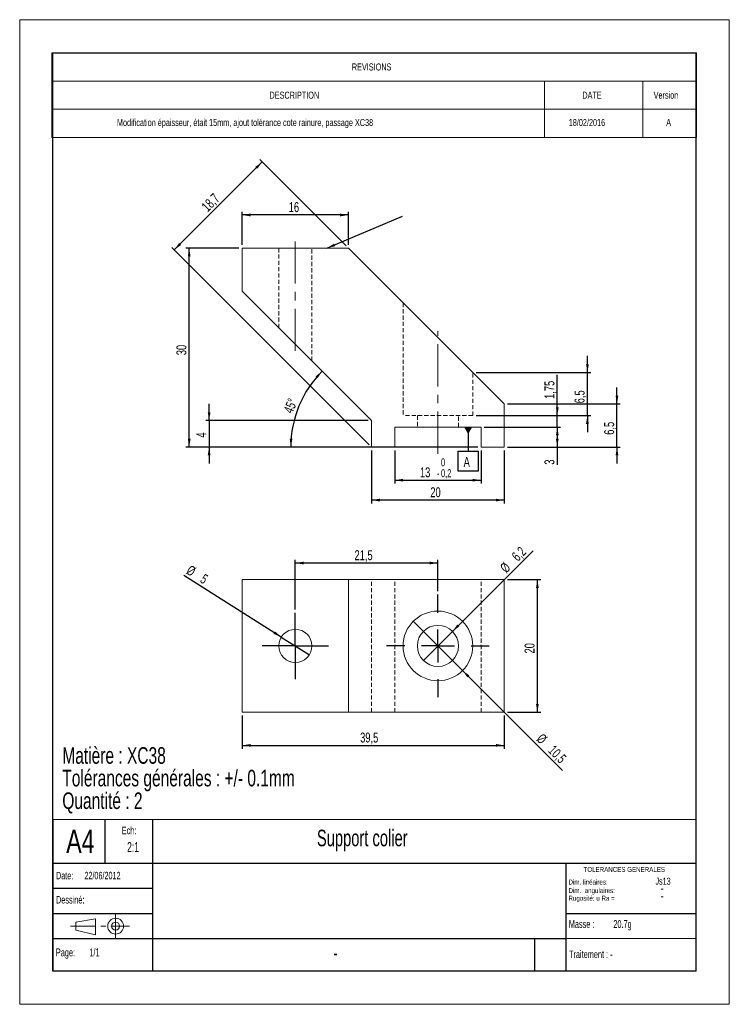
# Model space of a CAD drawing. Header units: millimetres. Extents: x 0 to 214, y 0 to 297.
import ezdxf

# ---------------------------------------------------------------- set-up
doc = ezdxf.new("R2010")
doc.units = ezdxf.units.MM
doc.linetypes.add('CENTERX2', pattern=[20.32, 12.7, -2.54, 2.54, -2.54])
doc.linetypes.add('HIDDEN', pattern=[1.905, 1.27, -0.635])
for name, color, linetype in [('CARTOUCHE', 7, 'Continuous'), ('COTATION', 1, 'Continuous'), ('SLD-0', 179, 'Continuous'), ('TEXTE', 7, 'Continuous')]:
    doc.layers.add(name, color=color, linetype=linetype)
doc.styles.add('SLDTEXTSTYLE0', font='TXT', dxfattribs={"width": 0.7})
doc.styles.add('SLDTEXTSTYLE1', font='TXT', dxfattribs={"width": 0.605})
doc.styles.add('SLDTEXTSTYLE2', font='TXT', dxfattribs={"width": 0.744681})
doc.styles.add('SLDTEXTSTYLE3', font='TXT', dxfattribs={"width": 0.643617})
doc.styles.add('SLDTEXTSTYLE4', font='TXT', dxfattribs={"width": 0.663})
doc.styles.add('SLDTEXTSTYLE5', font='TXT', dxfattribs={"width": 0.75})
doc.dimstyles.new('SLDDIMSTYLE0', dxfattribs={"dimtxt": 3, "dimasz": 2.5, "dimexe": 0, "dimexo": 0.0625, "dimgap": 0.75, "dimtad": 1, "dimdec": 1, "dimlfac": 0.5, "dimrnd": 1e-09, "dimzin": 12, "dimdsep": 46, "dimtxsty": 'SLDTEXTSTYLE0', "dimsah": 1, "dimcen": 0.09, "dimadec": 0, "dimazin": 3, "dimtfac": 1, "dimtofl": 0, "dimtmove": 0, "dimatfit": 3, "dimfxl": 0, "dimfrac": 2, "dimtolj": 1, "dimtzin": 12, "dimarcsym": 0})
doc.dimstyles.new('SLDDIMSTYLE1', dxfattribs={"dimtxt": 3, "dimasz": 2.5, "dimexe": 0, "dimexo": 0.0625, "dimgap": 0.75, "dimtad": 1, "dimdec": 1, "dimlfac": 0.5, "dimrnd": 1e-09, "dimzin": 12, "dimdsep": 46, "dimtxsty": 'SLDTEXTSTYLE0', "dimsah": 1, "dimcen": 0.09, "dimadec": 0, "dimazin": 3, "dimtol": 1, "dimtm": 0.2, "dimtfac": 1, "dimtdec": 1, "dimtofl": 0, "dimtmove": 0, "dimatfit": 3, "dimfxl": 0, "dimfrac": 2, "dimtolj": 1, "dimarcsym": 0})
doc.dimstyles.new('SLDDIMSTYLE2', dxfattribs={"dimtxt": 3, "dimasz": 2.5, "dimexe": 0, "dimexo": 0.0625, "dimgap": 0.75, "dimtad": 1, "dimdec": 4, "dimlfac": 0.5, "dimzin": 12, "dimdsep": 46, "dimtxsty": 'SLDTEXTSTYLE0', "dimsah": 1, "dimcen": 0.09, "dimadec": 1, "dimazin": 3, "dimtfac": 1, "dimtofl": 0, "dimtmove": 0, "dimatfit": 3, "dimfxl": 0, "dimfrac": 2, "dimtolj": 1, "dimtzin": 12, "dimarcsym": 0})
doc.dimstyles.new('SLDDIMSTYLE3', dxfattribs={"dimtxt": 3, "dimasz": 2.5, "dimexe": 0, "dimexo": 0.0625, "dimgap": 0.75, "dimtad": 1, "dimdec": 1, "dimlfac": 0.5, "dimrnd": 1e-09, "dimzin": 12, "dimdsep": 46, "dimtxsty": 'SLDTEXTSTYLE0', "dimsah": 1, "dimcen": 0.09, "dimadec": 0, "dimazin": 3, "dimtfac": 1, "dimtmove": 0, "dimatfit": 0, "dimfxl": 0, "dimfrac": 2, "dimtolj": 1, "dimtzin": 12, "dimarcsym": 0})
doc.dimstyles.new('SLDDIMSTYLE4', dxfattribs={"dimtxt": 3, "dimasz": 2.5, "dimexe": 0, "dimexo": 0.0625, "dimgap": 0.75, "dimtad": 1, "dimlfac": 0.5, "dimrnd": 1e-09, "dimzin": 12, "dimdsep": 46, "dimtxsty": 'SLDTEXTSTYLE0', "dimsah": 1, "dimcen": 0.09, "dimadec": 0, "dimazin": 3, "dimtfac": 1, "dimtmove": 0, "dimatfit": 0, "dimfxl": 0, "dimfrac": 2, "dimtolj": 1, "dimtzin": 12, "dimarcsym": 0})
doc.dimstyles.new('SLDDIMSTYLE6', dxfattribs={"dimtxt": 0.18, "dimasz": 2.5, "dimexe": 0, "dimexo": 0.0625, "dimgap": 0, "dimtad": 0, "dimtih": 1, "dimtoh": 1, "dimdec": 0, "dimrnd": 1e-09, "dimzin": 0, "dimdsep": 46, "dimtxsty": 'Standard', "dimsah": 1, "dimcen": 0.09, "dimadec": 0, "dimazin": 0, "dimtfac": 2.5, "dimtdec": 0, "dimtofl": 0, "dimtmove": 0, "dimatfit": 3, "dimfxl": 0, "dimfrac": 2, "dimtolj": 1, "dimtzin": 0, "dimarcsym": 0})
doc.dimstyles.new('SLDDIMSTYLE7', dxfattribs={"dimtxt": 3, "dimasz": 2.5, "dimexe": 0, "dimexo": 0.0625, "dimgap": 0.75, "dimtad": 1, "dimdec": 1, "dimlfac": 0.5, "dimrnd": 1e-09, "dimzin": 12, "dimdsep": 46, "dimtxsty": 'SLDTEXTSTYLE0', "dimblk1": 'NONE', "dimsah": 1, "dimcen": 0, "dimadec": 0, "dimazin": 3, "dimtfac": 1, "dimtmove": 0, "dimatfit": 3, "dimldrblk": 'NONE', "dimfxl": 0, "dimfrac": 2, "dimtolj": 1, "dimtzin": 12, "dimarcsym": 0})

# ---------------------------------------------------------------- blocks, each defined once
blk = doc.blocks.new('Orientation Vue')
at = {"color": 7, "linetype": 'Continuous', "lineweight": 0}
for p, q in [((20.44, 11.54), (10.44, 9.89)), ((20.44, 3.54), (20.44, 11.54)), ((10.44, 9.89), (10.44, 5.89)), ((10.44, 5.89), (20.44, 3.54))]:
    blk.add_line(p, q, dxfattribs=at)
at = {"color": 7, "linetype": 'CENTERX2', "lineweight": 0}
for p, q in [((30.53, 13.89), (30.53, 1.89)), ((7.78, 7.89), (37.44, 7.89))]:
    blk.add_line(p, q, dxfattribs=at)
at = {"color": 7, "linetype": 'Continuous', "lineweight": 0}
for radius in [4, 2]:
    blk.add_circle((30.53, 7.89), radius, dxfattribs=at)
blk = doc.blocks.new('SW_NOTE_0')
at = {"layer": 'COTATION', "color": 0, "char_height": 5, "attachment_point": 1, "style": 'SLDTEXTSTYLE0'}
for s, insert in [('Matière : XC38', (0, 6.45)), ('Tolérances générales : +/- 0.1mm', (0, -0.37)), ('Quantité : 2', (0, -7.19))]:
    blk.add_mtext(s, dxfattribs=dict(at, insert=insert))
blk = doc.blocks.new('SW_NOTE_1')
at = {"layer": 'TEXTE', "color": 0, "char_height": 2.25, "attachment_point": 1, "style": 'SLDTEXTSTYLE1'}
for s, insert in [('22/06/2012', (8.57, 2.9)), ('Date:', (0, 2.9))]:
    blk.add_mtext(s, dxfattribs=dict(at, insert=insert))
blk = doc.blocks.new('SW_NOTE_2')
at = {"layer": 'TEXTE', "color": 0, "char_height": 2.381, "attachment_point": 1, "style": 'SLDTEXTSTYLE3'}
for s, insert in [('Page:', (0, 3.07)), ('1/1', (10.1, 3.07))]:
    blk.add_mtext(s, dxfattribs=dict(at, insert=insert))
blk = doc.blocks.new('SW_NOTE_3')
at = {"layer": 'TEXTE', "color": 0, "char_height": 2.381, "attachment_point": 1, "style": 'SLDTEXTSTYLE1'}
for s, insert in [('Masse :', (0, 3.07)), ('20.7g', (13.43, 3.07))]:
    blk.add_mtext(s, dxfattribs=dict(at, insert=insert))
blk = doc.blocks.new('SW_TABLEANNOTATION_0')
at = {"color": 0, "linetype": 'Continuous', "lineweight": 0}
for p, q in [((0, 0), (0, -25.53)), ((194.45, 0), (0, 0)), ((194.45, -25.53), (194.45, 0)), ((0, -8.51), (194.45, -8.51)), ((148.56, -8.51), (148.56, -17.02)), ((178.24, -8.51), (178.24, -17.02)), ((0, -17.02), (194.45, -17.02)), ((148.56, -17.02), (148.56, -25.53)), ((178.24, -17.02), (178.24, -25.53)), ((0, -25.53), (194.45, -25.53))]:
    blk.add_line(p, q, dxfattribs=at)
at = {"color": 0, "linetype": 'Continuous', "lineweight": 0, "attachment_point": 1, "style": 'SLDTEXTSTYLE5'}
for s, insert, char_height in [('REVISIONS', (90.5, -3.2), 2.117), ('DESCRIPTION', (65.66, -11.71), 2.1167), ('DATE', (160.01, -11.71), 2.117), ('Version', (181.51, -11.71), 2.117), ('Modification épaisseur, était 15mm, ajout tolérance cote rainure, passage XC38', (19.66, -19.96), 2.1167), ('18/02/2016', (155.91, -19.96), 2.117), ('A', (185.3, -19.96), 2.12)]:
    blk.add_mtext(s, dxfattribs=dict(at, insert=insert, char_height=char_height))
blk = doc.blocks.new('_D')
at = {"layer": 'COTATION'}
for p, q in [((66.12, 228.09), (50.12, 228.09)), ((51.12, 168.09), (51.12, 228.09)), ((138.12, 168.09), (50.12, 168.09))]:
    blk.add_line(p, q, dxfattribs=at)
for points in [[(51.12, 228.09), (50.71, 225.59), (51.54, 225.59)], [(51.12, 168.09), (51.54, 170.59), (50.71, 170.59)]]:
    blk.add_solid(points, dxfattribs=at)
at = {"layer": 'COTATION', "insert": (47.26, 195.8), "char_height": 3, "attachment_point": 1, "rotation": 90, "style": 'SLDTEXTSTYLE0'}
blk.add_mtext('30', dxfattribs=at)
blk = doc.blocks.new('_D_1')
at = {"layer": 'COTATION'}
for p, q in [((113.12, 167.09), (113.12, 157.09)), ((139.12, 167.09), (139.12, 157.09)), ((113.12, 158.09), (139.12, 158.09))]:
    blk.add_line(p, q, dxfattribs=at)
for points in [[(113.12, 158.09), (115.62, 157.68), (115.62, 158.51)], [(139.12, 158.09), (136.62, 158.51), (136.62, 157.68)]]:
    blk.add_solid(points, dxfattribs=at)
at = {"layer": 'COTATION', "attachment_point": 1, "style": 'SLDTEXTSTYLE0'}
for s, insert, char_height in [('0', (127.05, 164.68), 2.4), ('13', (120.71, 161.96), 3), ('0,2', (127.05, 161.4), 2.4), ('-', (125.8, 161.4), 2.4)]:
    blk.add_mtext(s, dxfattribs=dict(at, insert=insert, char_height=char_height))
blk = doc.blocks.new('_D_2')
at = {"layer": 'COTATION'}
for p, q in [((106.12, 167.09), (106.12, 151.09)), ((146.12, 167.09), (146.12, 151.09)), ((146.12, 152.09), (106.12, 152.09))]:
    blk.add_line(p, q, dxfattribs=at)
for points in [[(106.12, 152.09), (108.62, 151.68), (108.62, 152.51)], [(146.12, 152.09), (143.62, 152.51), (143.62, 151.68)]]:
    blk.add_solid(points, dxfattribs=at)
at = {"layer": 'COTATION', "insert": (123.84, 155.96), "char_height": 3, "attachment_point": 1, "style": 'SLDTEXTSTYLE0'}
blk.add_mtext('20', dxfattribs=at)
blk = doc.blocks.new('_D_3')
at = {"layer": 'COTATION'}
for p, q in [((67.12, 229.09), (67.12, 239.09)), ((99.12, 238.09), (67.12, 238.09)), ((99.12, 229.09), (99.12, 239.09))]:
    blk.add_line(p, q, dxfattribs=at)
for points in [[(67.12, 238.09), (69.62, 237.68), (69.62, 238.51)], [(99.12, 238.09), (96.62, 238.51), (96.62, 237.68)]]:
    blk.add_solid(points, dxfattribs=at)
at = {"layer": 'COTATION', "insert": (81.14, 241.96), "char_height": 3, "attachment_point": 1, "style": 'SLDTEXTSTYLE0'}
blk.add_mtext('16', dxfattribs=at)
blk = doc.blocks.new('_D_4')
at = {"layer": 'COTATION'}
blk.add_line((105.12, 168.09), (80.75, 168.09), dxfattribs=at)
blk.add_arc((114.12, 168.09), 32.37, 135, 180, dxfattribs=at)
for points in [[(91.23, 190.98), (89.23, 189.43), (89.84, 188.87)], [(81.75, 168.09), (82.26, 170.57), (81.43, 170.61)]]:
    blk.add_solid(points, dxfattribs=at)
at = {"layer": 'COTATION', "insert": (79.47, 179.14), "char_height": 3, "attachment_point": 1, "rotation": 67.5, "style": 'SLDTEXTSTYLE0'}
blk.add_mtext('45°', dxfattribs=at)
blk = doc.blocks.new('_D_5')
at = {"layer": 'COTATION'}
for p, q in [((140.12, 174.09), (163.12, 174.09)), ((162.12, 174.09), (162.12, 168.09)), ((147.12, 168.09), (163.12, 168.09)), ((162.12, 168.09), (162.12, 162.77))]:
    blk.add_line(p, q, dxfattribs=at)
for points in [[(162.12, 174.09), (161.71, 171.59), (162.54, 171.59)], [(162.12, 168.09), (162.54, 170.59), (161.71, 170.59)]]:
    blk.add_solid(points, dxfattribs=at)
at = {"layer": 'COTATION', "insert": (158.26, 162.77), "char_height": 3, "attachment_point": 1, "rotation": 90, "style": 'SLDTEXTSTYLE0'}
blk.add_mtext('3', dxfattribs=at)
blk = doc.blocks.new('_D_6')
at = {"layer": 'COTATION'}
for p, q in [((180.12, 181.09), (180.12, 186.09)), ((147.12, 181.09), (181.12, 181.09)), ((180.12, 168.09), (180.12, 181.09)), ((147.12, 168.09), (181.12, 168.09)), ((180.12, 168.09), (180.12, 163.09))]:
    blk.add_line(p, q, dxfattribs=at)
for points in [[(180.12, 181.09), (180.54, 183.59), (179.71, 183.59)], [(180.12, 168.09), (179.71, 165.59), (180.54, 165.59)]]:
    blk.add_solid(points, dxfattribs=at)
at = {"layer": 'COTATION', "insert": (176.26, 171.79), "char_height": 3, "attachment_point": 1, "rotation": 90, "style": 'SLDTEXTSTYLE0'}
blk.add_mtext('6,5', dxfattribs=at)
blk = doc.blocks.new('_D_7')
at = {"layer": 'COTATION'}
for p, q in [((57.12, 176.09), (57.12, 181.09)), ((105.12, 176.09), (56.12, 176.09)), ((57.12, 176.09), (57.12, 168.09)), ((105.12, 168.09), (56.12, 168.09)), ((57.12, 168.09), (57.12, 163.09))]:
    blk.add_line(p, q, dxfattribs=at)
for points in [[(57.12, 176.09), (57.54, 178.59), (56.71, 178.59)], [(57.12, 168.09), (56.71, 165.59), (57.54, 165.59)]]:
    blk.add_solid(points, dxfattribs=at)
at = {"layer": 'COTATION', "insert": (53.26, 170.95), "char_height": 3, "attachment_point": 1, "rotation": 90, "style": 'SLDTEXTSTYLE0'}
blk.add_mtext('4', dxfattribs=at)
blk = doc.blocks.new('_D_8')
at = {"layer": 'COTATION'}
for p, q in [((162.12, 177.59), (162.12, 189.92)), ((137.62, 177.59), (163.12, 177.59)), ((162.12, 174.09), (162.12, 177.59)), ((140.12, 174.09), (163.12, 174.09)), ((162.12, 174.09), (162.12, 169.09))]:
    blk.add_line(p, q, dxfattribs=at)
for points in [[(162.12, 177.59), (162.54, 180.09), (161.71, 180.09)], [(162.12, 174.09), (161.71, 171.59), (162.54, 171.59)]]:
    blk.add_solid(points, dxfattribs=at)
at = {"layer": 'COTATION', "insert": (158.26, 182.62), "char_height": 3, "attachment_point": 1, "rotation": 90, "style": 'SLDTEXTSTYLE0'}
blk.add_mtext('1,75', dxfattribs=at)
blk = doc.blocks.new('_D_9')
at = {"layer": 'COTATION'}
for p, q in [((171.21, 190.59), (171.21, 195.59)), ((137.62, 190.59), (172.21, 190.59)), ((171.21, 177.59), (171.21, 190.59)), ((137.62, 177.59), (172.21, 177.59)), ((171.21, 177.59), (171.21, 172.59))]:
    blk.add_line(p, q, dxfattribs=at)
for points in [[(171.21, 190.59), (171.63, 193.09), (170.79, 193.09)], [(171.21, 177.59), (170.79, 175.09), (171.63, 175.09)]]:
    blk.add_solid(points, dxfattribs=at)
at = {"layer": 'COTATION', "insert": (167.34, 181.29), "char_height": 3, "attachment_point": 1, "rotation": 90, "style": 'SLDTEXTSTYLE0'}
blk.add_mtext('6,5', dxfattribs=at)
blk = doc.blocks.new('_D_10')
at = {"layer": 'COTATION'}
for p, q in [((73.12, 254.09), (46.62, 227.59)), ((98.42, 228.8), (72.42, 254.8)), ((105.42, 168.8), (45.92, 228.3))]:
    blk.add_line(p, q, dxfattribs=at)
for points in [[(73.12, 254.09), (71.06, 252.62), (71.65, 252.03)], [(46.62, 227.59), (48.69, 229.07), (48.1, 229.66)]]:
    blk.add_solid(points, dxfattribs=at)
at = {"layer": 'COTATION', "insert": (54.56, 241), "char_height": 3, "attachment_point": 1, "rotation": 45, "style": 'SLDTEXTSTYLE0'}
blk.add_mtext('18,7', dxfattribs=at)
blk = doc.blocks.new('SW_DATUMTAG_0')
at = {"layer": 'COTATION', "color": 0}
for p, q in [((1.37, 12.84), (1.37, 5.61)), ((-1.63, -0.39), (-1.63, 5.61)), ((-1.63, 5.61), (4.37, 5.61)), ((4.37, 5.61), (4.37, -0.39)), ((4.37, -0.39), (-1.63, -0.39))]:
    blk.add_line(p, q, dxfattribs=at)
blk.add_solid([(2.57, 12.84), (0.17, 12.84), (1.37, 10.74)], dxfattribs=at)
at = {"layer": 'COTATION', "color": 0, "insert": (0, 3.87), "char_height": 3, "attachment_point": 1, "style": 'SLDTEXTSTYLE0'}
blk.add_mtext('A', dxfattribs=at)
blk = doc.blocks.new('_D_11')
at = {"layer": 'COTATION'}
for p, q in [((67.12, 87.1), (67.12, 77.1)), ((146.12, 87.1), (146.12, 77.1)), ((67.12, 78.1), (146.12, 78.1))]:
    blk.add_line(p, q, dxfattribs=at)
for points in [[(67.12, 78.1), (69.62, 77.69), (69.62, 78.52)], [(146.12, 78.1), (143.62, 78.52), (143.62, 77.69)]]:
    blk.add_solid(points, dxfattribs=at)
at = {"layer": 'COTATION', "insert": (102.67, 81.97), "char_height": 3, "attachment_point": 1, "style": 'SLDTEXTSTYLE0'}
blk.add_mtext('39,5', dxfattribs=at)
blk = doc.blocks.new('_D_12')
at = {"layer": 'COTATION'}
for p, q in [((83.12, 119.1), (83.12, 134.1)), ((126.12, 124.6), (126.12, 134.1)), ((126.12, 133.1), (83.12, 133.1))]:
    blk.add_line(p, q, dxfattribs=at)
for points in [[(83.12, 133.1), (85.62, 132.69), (85.62, 133.52)], [(126.12, 133.1), (123.62, 133.52), (123.62, 132.69)]]:
    blk.add_solid(points, dxfattribs=at)
at = {"layer": 'COTATION', "insert": (100.97, 136.97), "char_height": 3, "attachment_point": 1, "style": 'SLDTEXTSTYLE0'}
blk.add_mtext('21,5', dxfattribs=at)
blk = doc.blocks.new('_D_13')
at = {"layer": 'COTATION'}
for p, q in [((147.12, 128.1), (157.12, 128.1)), ((156.12, 88.1), (156.12, 128.1)), ((147.12, 88.1), (157.12, 88.1))]:
    blk.add_line(p, q, dxfattribs=at)
for points in [[(156.12, 128.1), (155.71, 125.6), (156.54, 125.6)], [(156.12, 88.1), (156.54, 90.6), (155.71, 90.6)]]:
    blk.add_solid(points, dxfattribs=at)
at = {"layer": 'COTATION', "insert": (152.26, 105.82), "char_height": 3, "attachment_point": 1, "rotation": 90, "style": 'SLDTEXTSTYLE0'}
blk.add_mtext('20', dxfattribs=at)
blk = doc.blocks.new('_D_14')
at = {"layer": 'COTATION'}
for q in [(154.8, 136.77), (121.74, 103.72)]:
    blk.add_line((130.51, 112.49), q, dxfattribs=at)
blk.add_solid([(130.51, 112.49), (132.57, 113.96), (131.98, 114.55)], dxfattribs=at)
at = {"layer": 'COTATION', "char_height": 3, "attachment_point": 1, "rotation": 45, "style": 'SLDTEXTSTYLE0'}
for s, insert in [('6,2', (148.1, 135.54)), ('%%c', (144.59, 132.03))]:
    blk.add_mtext(s, dxfattribs=dict(at, insert=insert))
blk = doc.blocks.new('_NONE')
blk = doc.blocks.new('_D_15')
at = {"layer": 'COTATION'}
for q in [(118.7, 115.53), (163.7, 70.52)]:
    blk.add_line((133.55, 100.68), q, dxfattribs=at)
blk.add_solid([(133.55, 100.68), (135.02, 98.62), (135.61, 99.21)], dxfattribs=at)
at = {"layer": 'COTATION', "char_height": 3, "attachment_point": 1, "rotation": 315, "style": 'SLDTEXTSTYLE0'}
for s, insert in [('%%c', (157.76, 81.93)), ('10,5', (161.27, 78.42))]:
    blk.add_mtext(s, dxfattribs=dict(at, insert=insert))
blk = doc.blocks.new('_D_16')
at = {"layer": 'COTATION'}
for q in [(49.52, 129.38), (87.35, 105.43)]:
    blk.add_line((78.9, 110.78), q, dxfattribs=at)
blk.add_solid([(78.9, 110.78), (77.01, 112.47), (76.56, 111.76)], dxfattribs=at)
at = {"layer": 'COTATION', "char_height": 3, "attachment_point": 1, "rotation": 327.6606, "style": 'SLDTEXTSTYLE0'}
for s, insert in [('%%c', (51.58, 132.64)), ('5', (55.78, 129.99))]:
    blk.add_mtext(s, dxfattribs=dict(at, insert=insert))
blk = doc.blocks.new('SW_CENTERMARKSYMBOL_0')
at = {"layer": 'COTATION', "color": 0}
for p, q in [((0, 5), (0, 10)), ((0, 0), (0, 5)), ((-5, 0), (-10, 0)), ((0, 0), (-5, 0)), ((0, 0), (0, -5)), ((0, 0), (5, 0)), ((5, 0), (10, 0)), ((0, -5), (0, -10))]:
    blk.add_line(p, q, dxfattribs=at)
blk = doc.blocks.new('SW_CENTERMARKSYMBOL_1')
at = {"layer": 'COTATION', "color": 0}
for p, q in [((0, 10), (0, 15.5)), ((0, 0), (0, 5)), ((-10, 0), (-15.5, 0)), ((0, 0), (-5, 0)), ((0, 0), (0, -5)), ((0, 0), (5, 0)), ((10, 0), (15.5, 0)), ((0, -10), (0, -15.5))]:
    blk.add_line(p, q, dxfattribs=at)

msp = doc.modelspace()

# ---------------------------------------------------------------- linework, layer by layer
at = {"color": 7, "linetype": 'Continuous', "lineweight": 15}
for p, q in [((67.12404, 228.0924), (67.12404, 215.0924)), ((99.12404, 228.0924), (67.12404, 228.0924)), ((146.12404, 181.0924), (99.12404, 228.0924)), ((67.12404, 215.0924), (106.12404, 176.0924)), ((146.12404, 168.0924), (146.12404, 181.0924)), ((106.12404, 176.0924), (106.12404, 168.0924)), ((113.12404, 174.0924), (139.12404, 174.0924)), ((113.12404, 168.0924), (113.12404, 174.0924)), ((139.12404, 174.0924), (139.12404, 168.0924)), ((106.12404, 168.0924), (113.12404, 168.0924)), ((139.12404, 168.0924), (146.12404, 168.0924)), ((67.12404, 88.10318), (67.12404, 128.10318)), ((99.12404, 128.10318), (67.12404, 128.10318)), ((99.12404, 88.10318), (99.12404, 128.10318)), ((146.12404, 128.10318), (99.12404, 128.10318)), ((146.12404, 88.10318), (146.12404, 128.10318)), ((99.12404, 88.10318), (67.12404, 88.10318)), ((146.12404, 88.10318), (99.12404, 88.10318))]:
    msp.add_line(p, q, dxfattribs=at)
at = {"color": 7, "linetype": 'HIDDEN', "lineweight": 0}
for p, q in [((78.12404, 228.0924), (78.12404, 204.0924)), ((88.12404, 194.0924), (88.12404, 228.0924)), ((115.62404, 211.5924), (115.62404, 177.5924)), ((136.62404, 177.5924), (136.62404, 190.5924)), ((136.62404, 177.5924), (115.62404, 177.5924)), ((119.92404, 177.5924), (119.92404, 174.0924)), ((132.32404, 174.0924), (132.32404, 177.5924)), ((106.12404, 88.10318), (106.12404, 128.10318)), ((113.12404, 88.10318), (113.12404, 128.10318)), ((139.12404, 88.10318), (139.12404, 128.10318))]:
    msp.add_line(p, q, dxfattribs=at)
at = {"color": 7, "linetype": 'Continuous', "lineweight": 0}
msp.add_line((164.76511, 19.83581), (204, 19.83581), dxfattribs=at)
at = {"color": 7, "linetype": 'Continuous', "lineweight": 15}
for centre, radius in [((126.12404, 108.10318), 10.5), ((83.12404, 108.10318), 5), ((126.12404, 108.10318), 6.2)]:
    msp.add_circle(centre, radius, dxfattribs=at)
at = {"layer": 'CARTOUCHE', "color": 7, "linetype": 'Continuous', "lineweight": 0}
for p, q in [((0, 0), (0, 297)), ((0, 297), (214, 297)), ((214, 297), (214, 0)), ((214, 0), (0, 0))]:
    msp.add_line(p, q, dxfattribs=at)
at = {"layer": 'CARTOUCHE', "color": 7, "linetype": 'Continuous', "lineweight": 30}
for p, q in [((10, 10), (10, 287)), ((10, 287), (204, 287)), ((204, 10), (204, 287)), ((204, 10), (10, 10))]:
    msp.add_line(p, q, dxfattribs=at)
at = {"layer": 'CARTOUCHE', "linetype": 'Continuous', "lineweight": 30}
for p, q in [((10, 55.87737), (10, 10)), ((10, 55.87737), (204, 55.74206)), ((40.01907, 55.74206), (40.01907, 10)), ((164.76511, 10), (164.76511, 42.55987)), ((155.352, 10), (155.352, 19.83581)), ((199.86347, 10), (10, 10))]:
    msp.add_line(p, q, dxfattribs=at)
at = {"layer": 'CARTOUCHE', "color": 7, "linetype": 'Continuous'}
msp.add_line((25.79848, 42.57134), (25.79848, 55.87737), dxfattribs=at)
at = {"layer": 'CARTOUCHE', "linetype": 'Continuous'}
for p, q in [((10, 42.57134), (42.18939, 42.57134)), ((10, 35), (40.01907, 35)), ((10, 27.43), (40.01907, 27.43)), ((10, 19.8694), (40.01907, 19.83581))]:
    msp.add_line(p, q, dxfattribs=at)
at = {"layer": 'CARTOUCHE', "lineweight": 30}
for p, q in [((40.01907, 42.55987), (204, 42.55987)), ((40.01907, 19.83581), (164.76511, 19.83581))]:
    msp.add_line(p, q, dxfattribs=at)
at = {"layer": 'CARTOUCHE'}
msp.add_line((164.76511, 27.43038), (204, 27.43038), dxfattribs=at)
at = {"layer": 'COTATION', "linetype": 'CENTERX2', "lineweight": 0}
for p, q in [((83.12404, 197.0924), (83.12404, 230.0924)), ((126.12404, 166.07741), (126.12404, 203.0924))]:
    msp.add_line(p, q, dxfattribs=at)

# ---------------------------------------------------------------- block references
at = {"color": 7, "linetype": 'Continuous', "lineweight": 0}
msp.add_blockref('SW_TABLEANNOTATION_0', (9.66954, 287), dxfattribs=at)
at = {"color": 7, "linetype": 'Continuous', "xscale": 0.6000000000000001, "yscale": 0.6000000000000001, "zscale": 0.6000000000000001}
msp.add_blockref('Orientation Vue', (10.61872, 18.84753), dxfattribs=at)
at = {"layer": 'COTATION'}
for name, p in [('SW_DATUMTAG_0', (133.87782, 161.24958)), ('SW_CENTERMARKSYMBOL_1', (126.12404, 108.10318)), ('SW_CENTERMARKSYMBOL_0', (83.12404, 108.10318)), ('SW_NOTE_0', (12.85039, 71.11126))]:
    msp.add_blockref(name, p, dxfattribs=at)
at = {"layer": 'TEXTE'}
for name, p in [('SW_NOTE_1', (10.94642, 37.05895)), ('SW_NOTE_3', (165.61249, 22.33077)), ('SW_NOTE_2', (10.89174, 13.77469))]:
    msp.add_blockref(name, p, dxfattribs=at)

# ---------------------------------------------------------------- texts
at = {"layer": 'COTATION'}
for s, insert, char_height, attachment_point, style in [('Support colier', (89.63237, 52.66912), 5, 1, 'SLDTEXTSTYLE4'), ('Js13', (194.02209, 38.19575), 2.116667, 2, 'SLDTEXTSTYLE2'), ('-', (193.22708, 36.56177), 3, 1, 'SLDTEXTSTYLE2')]:
    msp.add_mtext(s, dxfattribs=dict(at, insert=insert, char_height=char_height, attachment_point=attachment_point, style=style))
at = {"layer": 'SLD-0', "insert": (30.75189, 53.56611), "char_height": 2.25, "attachment_point": 1, "style": 'SLDTEXTSTYLE3'}
msp.add_mtext('Ech:', dxfattribs=at)
at = {"layer": 'TEXTE'}
for s, insert, char_height, attachment_point, style in [('A4', (18.29749, 52.69054), 7, 2, 'SLDTEXTSTYLE2'), ('2:1', (34.18127, 48.91699), 3, 2, 'SLDTEXTSTYLE3'), ('TOLERANCES GENERALES', (170.03118, 41.42769), 1.5, 1, 'SLDTEXTSTYLE2'), ('Dim. linéaires:', (165.49995, 37.62801), 1.5, 1, 'SLDTEXTSTYLE2'), ('Dessiné:', (10.94642, 32.65716), 2.25, 1, 'SLDTEXTSTYLE3'), ('Dim.  angulaires:', (165.49995, 35.06567), 1.5, 1, 'SLDTEXTSTYLE2'), ('Rugosité: u Ra =', (165.49995, 32.74979), 1.5, 1, 'SLDTEXTSTYLE2'), ('-', (193.22708, 34.24589), 3, 1, 'SLDTEXTSTYLE2'), ('-', (95.20815, 17.92852), 4.7625, 2, 'SLDTEXTSTYLE1'), ('Traitement : -', (165.66019, 16.22015), 2.25, 1, 'SLDTEXTSTYLE3')]:
    msp.add_mtext(s, dxfattribs=dict(at, insert=insert, char_height=char_height, attachment_point=attachment_point, style=style))

# ---------------------------------------------------------------- dimensions: what is measured, and where the dimension line sits
at = {"layer": 'COTATION'}
for base, p1, p2, angle, dimstyle, picture, middle in [((46.62404, 227.5924), (99.12404, 228.0924), (106.12404, 168.0924), 45, 'SLDDIMSTYLE0', '_D_10', (59.87404, 240.8424)), ((51.12404, 228.0924), (139.12404, 168.0924), (67.12404, 228.0924), 90, 'SLDDIMSTYLE0', '_D', (51.12404, 198.0924)), ((171.20943, 190.5924), (136.62404, 177.5924), (136.62404, 190.5924), 90, 'SLDDIMSTYLE3', '_D_9', (171.20943, 184.0924)), ((162.12404, 177.5924), (139.12404, 174.0924), (136.62404, 177.5924), 90, 'SLDDIMSTYLE4', '_D_8', (162.12404, 186.27217)), ((180.12404, 181.0924), (146.12404, 168.0924), (146.12404, 181.0924), 90, 'SLDDIMSTYLE3', '_D_6', (180.12404, 174.5924)), ((57.12404, 168.0924), (106.12404, 176.0924), (106.12404, 168.0924), 90, 'SLDDIMSTYLE3', '_D_7', (57.12404, 172.0924)), ((162.12404, 168.0924), (139.12404, 174.0924), (146.12404, 168.0924), 90, 'SLDDIMSTYLE0', '_D_5', (162.12404, 163.91806)), ((156.12404, 128.10318), (146.12404, 88.10318), (146.12404, 128.10318), 90, 'SLDDIMSTYLE0', '_D_13', (156.12404, 108.10318))]:
    dim = msp.add_linear_dim(base=base, p1=p1, p2=p2, angle=angle, dimstyle=dimstyle, dxfattribs=at)
    dim.commit()
    dim.dimension.update_dxf_attribs({"geometry": picture, "text_midpoint": middle, "dimtype": 160})
for base, p1, p2, dimstyle, picture, middle in [((67.12404, 238.0924), (99.12404, 228.0924), (67.12404, 228.0924), 'SLDDIMSTYLE0', '_D_3', (83.12404, 238.0924)), ((106.12404, 152.0924), (146.12404, 168.0924), (106.12404, 168.0924), 'SLDDIMSTYLE0', '_D_2', (126.12404, 152.0924)), ((139.12404, 158.0924), (113.12404, 168.0924), (139.12404, 168.0924), 'SLDDIMSTYLE1', '_D_1', (126.12404, 158.0924)), ((83.12404, 133.10318), (126.12404, 123.60318), (83.12404, 118.10318), 'SLDDIMSTYLE0', '_D_12', (104.62404, 133.10318)), ((146.12404, 78.10318), (67.12404, 88.10318), (146.12404, 88.10318), 'SLDDIMSTYLE0', '_D_11', (106.62404, 78.10318))]:
    dim = msp.add_linear_dim(base=base, p1=p1, p2=p2, dimstyle=dimstyle, dxfattribs=at)
    dim.commit()
    dim.dimension.update_dxf_attribs({"geometry": picture, "text_midpoint": middle, "dimtype": 160})
dim = msp.add_angular_dim_2l(base=(84.21372, 180.48166), line1=((106.12404, 168.0924), (113.12404, 168.0924)), line2=((106.12404, 176.0924), (67.12404, 215.0924)), dimstyle='SLDDIMSTYLE2', dxfattribs=at)
dim.commit()
dim.dimension.update_dxf_attribs({"geometry": '_D_4', "text_midpoint": (84.21372, 180.48166), "dimtype": 162})
for p1, p2, picture, middle in [((121.73998, 103.71912), (130.5081, 112.48725), '_D_14', (151.12405, 133.10319)), ((87.34851, 105.42852), (78.89957, 110.77785), '_D_16', (52.50047, 127.49209)), ((118.69942, 115.52781), (133.54866, 100.67856), '_D_15', (159.41815, 74.80909))]:
    dim = msp.add_diameter_dim_2p(p1=p1, p2=p2, dimstyle='SLDDIMSTYLE7', dxfattribs=at)
    dim.commit()
    dim.dimension.update_dxf_attribs({"geometry": picture, "text_midpoint": middle, "dimtype": 163})

# ---------------------------------------------------------------- leaders
msp.add_leader([(92.66968, 228.0924), (115.49246, 237.72995)], dimstyle='SLDDIMSTYLE6', dxfattribs=at)

doc.saveas('drawing.dxf')
